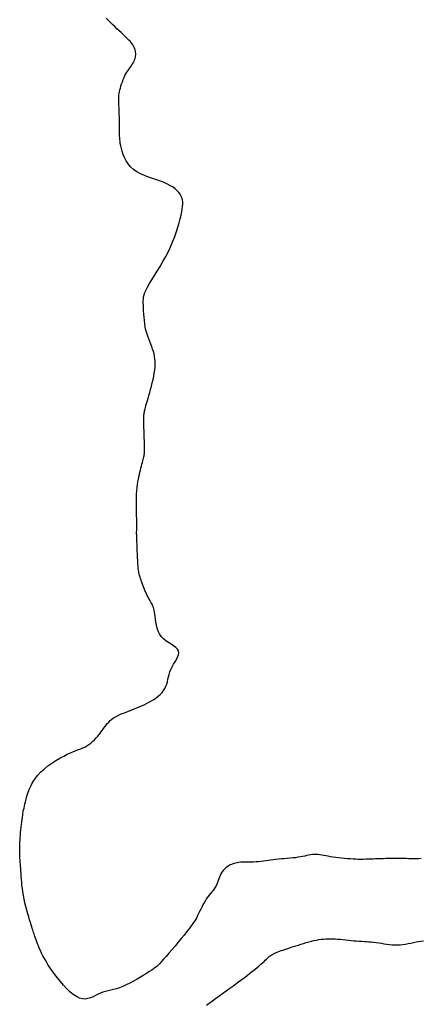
# Model space of a CAD drawing. Header units: millimetres. Extents: x 32690613 to 32693367, y 5343692 to 5344708.
# Tile 194 of 256: x 32692504 to 32692515, y 5344182 to 5344207. Entities that reach past the tile are written whole.
import ezdxf

# ---------------------------------------------------------------- set-up
doc = ezdxf.new("R2010")
doc.units = ezdxf.units.MM
doc.header["$LTSCALE"] = 20
doc.layers.add('02-DGM_HL_493.00', color=102, linetype='Continuous')
doc.layers.add('02-DGM_HL_493.50', color=112, linetype='Continuous')

msp = doc.modelspace()

# ---------------------------------------------------------------- linework, layer by layer
at = {"layer": '02-DGM_HL_493.00', "elevation": 493, "flags": 128}
msp.add_lwpolyline([(32692514.566, 5344186.081), (32692514.504, 5344186.08), (32692514.442, 5344186.079), (32692514.379, 5344186.079), (32692514.317, 5344186.079), (32692514.254, 5344186.08), (32692514.191, 5344186.081), (32692514.128, 5344186.082), (32692514.065, 5344186.083), (32692514.001, 5344186.084), (32692513.937, 5344186.085), (32692513.872, 5344186.085), (32692513.807, 5344186.084), (32692513.742, 5344186.083), (32692513.676, 5344186.082), (32692513.61, 5344186.08), (32692513.545, 5344186.078), (32692513.48, 5344186.076), (32692513.416, 5344186.073), (32692513.353, 5344186.071), (32692513.291, 5344186.069), (32692513.23, 5344186.066), (32692513.169, 5344186.065), (32692513.108, 5344186.063), (32692513.046, 5344186.063), (32692512.982, 5344186.063), (32692512.917, 5344186.065), (32692512.85, 5344186.068), (32692512.78, 5344186.072), (32692512.708, 5344186.077), (32692512.635, 5344186.084), (32692512.561, 5344186.091), (32692512.489, 5344186.1), (32692512.418, 5344186.109), (32692512.35, 5344186.119), (32692512.285, 5344186.13), (32692512.224, 5344186.141), (32692512.167, 5344186.151), (32692512.113, 5344186.162), (32692512.062, 5344186.171), (32692512.013, 5344186.178), (32692511.965, 5344186.184), (32692511.919, 5344186.187), (32692511.873, 5344186.187), (32692511.828, 5344186.183), (32692511.782, 5344186.177), (32692511.735, 5344186.169), (32692511.687, 5344186.158), (32692511.636, 5344186.147), (32692511.583, 5344186.136), (32692511.527, 5344186.124), (32692511.467, 5344186.114), (32692511.403, 5344186.105), (32692511.335, 5344186.098), (32692511.265, 5344186.091), (32692511.193, 5344186.085), (32692511.121, 5344186.079), (32692511.049, 5344186.073), (32692510.978, 5344186.067), (32692510.91, 5344186.06), (32692510.844, 5344186.052), (32692510.78, 5344186.043), (32692510.719, 5344186.034), (32692510.658, 5344186.025), (32692510.598, 5344186.016), (32692510.539, 5344186.009), (32692510.478, 5344186.003), (32692510.417, 5344185.998), (32692510.353, 5344185.996), (32692510.289, 5344185.995), (32692510.224, 5344185.995), (32692510.159, 5344185.995), (32692510.094, 5344185.993), (32692510.03, 5344185.989), (32692509.968, 5344185.982), (32692509.909, 5344185.971), (32692509.852, 5344185.956), (32692509.798, 5344185.936), (32692509.748, 5344185.913), (32692509.701, 5344185.885), (32692509.659, 5344185.854), (32692509.62, 5344185.82), (32692509.586, 5344185.784), (32692509.557, 5344185.745), (32692509.532, 5344185.703), (32692509.512, 5344185.661), (32692509.494, 5344185.617), (32692509.478, 5344185.573), (32692509.462, 5344185.529), (32692509.447, 5344185.485), (32692509.43, 5344185.442), (32692509.41, 5344185.4), (32692509.387, 5344185.361), (32692509.361, 5344185.322), (32692509.333, 5344185.284), (32692509.302, 5344185.246), (32692509.27, 5344185.207), (32692509.238, 5344185.166), (32692509.205, 5344185.123), (32692509.172, 5344185.077), (32692509.14, 5344185.027), (32692509.11, 5344184.974), (32692509.08, 5344184.919), (32692509.051, 5344184.864), (32692509.023, 5344184.808), (32692508.996, 5344184.753), (32692508.97, 5344184.701), (32692508.945, 5344184.651), (32692508.921, 5344184.605), (32692508.897, 5344184.561), (32692508.871, 5344184.517), (32692508.843, 5344184.472), (32692508.809, 5344184.423), (32692508.77, 5344184.369), (32692508.724, 5344184.308), (32692508.669, 5344184.238), (32692508.605, 5344184.159), (32692508.533, 5344184.071), (32692508.457, 5344183.979), (32692508.378, 5344183.885), (32692508.3, 5344183.793), (32692508.224, 5344183.704), (32692508.154, 5344183.623), (32692508.091, 5344183.552), (32692508.039, 5344183.494), (32692507.994, 5344183.446), (32692507.954, 5344183.406), (32692507.917, 5344183.372), (32692507.879, 5344183.341), (32692507.838, 5344183.311), (32692507.791, 5344183.279), (32692507.735, 5344183.243), (32692507.669, 5344183.2), (32692507.593, 5344183.153), (32692507.51, 5344183.102), (32692507.422, 5344183.05), (32692507.331, 5344182.999), (32692507.239, 5344182.95), (32692507.149, 5344182.906), (32692507.062, 5344182.868), (32692506.98, 5344182.837), (32692506.903, 5344182.812), (32692506.83, 5344182.792), (32692506.76, 5344182.775), (32692506.694, 5344182.759), (32692506.63, 5344182.742), (32692506.567, 5344182.723), (32692506.505, 5344182.7), (32692506.444, 5344182.672), (32692506.382, 5344182.641), (32692506.32, 5344182.61), (32692506.256, 5344182.583), (32692506.19, 5344182.563), (32692506.122, 5344182.553), (32692506.051, 5344182.556), (32692505.977, 5344182.575), (32692505.899, 5344182.613), (32692505.818, 5344182.667), (32692505.736, 5344182.734), (32692505.655, 5344182.812), (32692505.574, 5344182.898), (32692505.496, 5344182.989), (32692505.422, 5344183.081), (32692505.353, 5344183.172), (32692505.29, 5344183.26), (32692505.233, 5344183.344), (32692505.182, 5344183.423), (32692505.135, 5344183.5), (32692505.094, 5344183.573), (32692505.057, 5344183.642), (32692505.024, 5344183.708), (32692504.994, 5344183.771), (32692504.967, 5344183.831), (32692504.943, 5344183.888), (32692504.922, 5344183.941), (32692504.903, 5344183.992), (32692504.886, 5344184.039), (32692504.871, 5344184.083), (32692504.858, 5344184.123), (32692504.845, 5344184.16), (32692504.834, 5344184.193), (32692504.823, 5344184.225), (32692504.812, 5344184.256), (32692504.801, 5344184.29), (32692504.789, 5344184.326), (32692504.776, 5344184.368), (32692504.76, 5344184.416), (32692504.743, 5344184.473), (32692504.723, 5344184.54), (32692504.7, 5344184.615), (32692504.677, 5344184.697), (32692504.653, 5344184.785), (32692504.629, 5344184.876), (32692504.607, 5344184.969), (32692504.586, 5344185.062), (32692504.568, 5344185.154), (32692504.553, 5344185.243), (32692504.541, 5344185.329), (32692504.531, 5344185.411), (32692504.524, 5344185.49), (32692504.518, 5344185.566), (32692504.513, 5344185.638), (32692504.509, 5344185.706), (32692504.505, 5344185.77), (32692504.501, 5344185.831), (32692504.497, 5344185.888), (32692504.492, 5344185.942), (32692504.488, 5344185.994), (32692504.485, 5344186.043), (32692504.481, 5344186.092), (32692504.478, 5344186.139), (32692504.476, 5344186.186), (32692504.475, 5344186.233), (32692504.474, 5344186.28), (32692504.474, 5344186.329), (32692504.475, 5344186.379), (32692504.477, 5344186.431), (32692504.479, 5344186.485), (32692504.483, 5344186.543), (32692504.487, 5344186.603), (32692504.492, 5344186.668), (32692504.498, 5344186.735), (32692504.505, 5344186.804), (32692504.511, 5344186.872), (32692504.519, 5344186.94), (32692504.526, 5344187.005), (32692504.534, 5344187.066), (32692504.541, 5344187.122), (32692504.549, 5344187.173), (32692504.556, 5344187.219), (32692504.564, 5344187.262), (32692504.573, 5344187.305), (32692504.583, 5344187.349), (32692504.594, 5344187.396), (32692504.606, 5344187.448), (32692504.621, 5344187.507), (32692504.637, 5344187.575), (32692504.657, 5344187.649), (32692504.682, 5344187.73), (32692504.713, 5344187.815), (32692504.751, 5344187.902), (32692504.797, 5344187.991), (32692504.853, 5344188.08), (32692504.92, 5344188.168), (32692504.999, 5344188.252), (32692505.088, 5344188.333), (32692505.183, 5344188.41), (32692505.282, 5344188.482), (32692505.384, 5344188.548), (32692505.484, 5344188.607), (32692505.58, 5344188.66), (32692505.67, 5344188.705), (32692505.752, 5344188.742), (32692505.826, 5344188.772), (32692505.892, 5344188.798), (32692505.954, 5344188.82), (32692506.01, 5344188.841), (32692506.063, 5344188.863), (32692506.113, 5344188.886), (32692506.163, 5344188.913), (32692506.211, 5344188.946), (32692506.259, 5344188.983), (32692506.307, 5344189.023), (32692506.353, 5344189.067), (32692506.397, 5344189.114), (32692506.439, 5344189.161), (32692506.479, 5344189.209), (32692506.516, 5344189.257), (32692506.55, 5344189.304), (32692506.583, 5344189.349), (32692506.614, 5344189.393), (32692506.645, 5344189.435), (32692506.676, 5344189.475), (32692506.71, 5344189.514), (32692506.747, 5344189.55), (32692506.787, 5344189.584), (32692506.832, 5344189.616), (32692506.881, 5344189.646), (32692506.933, 5344189.674), (32692506.989, 5344189.7), (32692507.047, 5344189.725), (32692507.106, 5344189.749), (32692507.167, 5344189.773), (32692507.229, 5344189.796), (32692507.291, 5344189.82), (32692507.352, 5344189.843), (32692507.414, 5344189.867), (32692507.475, 5344189.893), (32692507.537, 5344189.919), (32692507.598, 5344189.947), (32692507.66, 5344189.978), (32692507.721, 5344190.01), (32692507.782, 5344190.045), (32692507.842, 5344190.083), (32692507.9, 5344190.123), (32692507.955, 5344190.165), (32692508.005, 5344190.21), (32692508.051, 5344190.257), (32692508.091, 5344190.307), (32692508.124, 5344190.359), (32692508.15, 5344190.414), (32692508.169, 5344190.47), (32692508.185, 5344190.528), (32692508.199, 5344190.588), (32692508.212, 5344190.649), (32692508.228, 5344190.711), (32692508.247, 5344190.774), (32692508.272, 5344190.838), (32692508.304, 5344190.901), (32692508.341, 5344190.965), (32692508.379, 5344191.027), (32692508.414, 5344191.088), (32692508.443, 5344191.147), (32692508.463, 5344191.203), (32692508.471, 5344191.255), (32692508.463, 5344191.304), (32692508.436, 5344191.348), (32692508.394, 5344191.389), (32692508.34, 5344191.429), (32692508.279, 5344191.469), (32692508.214, 5344191.51), (32692508.148, 5344191.555), (32692508.086, 5344191.606), (32692508.032, 5344191.662), (32692507.988, 5344191.727), (32692507.954, 5344191.797), (32692507.928, 5344191.872), (32692507.909, 5344191.948), (32692507.896, 5344192.023), (32692507.886, 5344192.096), (32692507.878, 5344192.165), (32692507.871, 5344192.226), (32692507.863, 5344192.279), (32692507.854, 5344192.324), (32692507.844, 5344192.362), (32692507.833, 5344192.396), (32692507.82, 5344192.427), (32692507.807, 5344192.456), (32692507.792, 5344192.484), (32692507.776, 5344192.514), (32692507.759, 5344192.546), (32692507.74, 5344192.58), (32692507.72, 5344192.616), (32692507.7, 5344192.655), (32692507.68, 5344192.695), (32692507.66, 5344192.736), (32692507.64, 5344192.779), (32692507.62, 5344192.823), (32692507.602, 5344192.868), (32692507.584, 5344192.913), (32692507.567, 5344192.957), (32692507.551, 5344193.001), (32692507.537, 5344193.043), (32692507.523, 5344193.082), (32692507.511, 5344193.119), (32692507.5, 5344193.152), (32692507.491, 5344193.181), (32692507.483, 5344193.208), (32692507.475, 5344193.234), (32692507.469, 5344193.262), (32692507.464, 5344193.294), (32692507.459, 5344193.332), (32692507.454, 5344193.377), (32692507.45, 5344193.432), (32692507.445, 5344193.498), (32692507.441, 5344193.572), (32692507.437, 5344193.653), (32692507.433, 5344193.736), (32692507.429, 5344193.82), (32692507.426, 5344193.902), (32692507.423, 5344193.977), (32692507.42, 5344194.045), (32692507.418, 5344194.102), (32692507.416, 5344194.149), (32692507.415, 5344194.188), (32692507.414, 5344194.22), (32692507.413, 5344194.246), (32692507.413, 5344194.268), (32692507.413, 5344194.287), (32692507.413, 5344194.304), (32692507.414, 5344194.321), (32692507.415, 5344194.339), (32692507.415, 5344194.36), (32692507.416, 5344194.385), (32692507.416, 5344194.416), (32692507.417, 5344194.454), (32692507.416, 5344194.5), (32692507.415, 5344194.557), (32692507.414, 5344194.625), (32692507.412, 5344194.703), (32692507.41, 5344194.787), (32692507.408, 5344194.877), (32692507.407, 5344194.97), (32692507.407, 5344195.064), (32692507.409, 5344195.156), (32692507.412, 5344195.245), (32692507.418, 5344195.328), (32692507.425, 5344195.406), (32692507.434, 5344195.48), (32692507.445, 5344195.549), (32692507.456, 5344195.614), (32692507.469, 5344195.675), (32692507.482, 5344195.734), (32692507.495, 5344195.79), (32692507.509, 5344195.845), (32692507.522, 5344195.897), (32692507.535, 5344195.946), (32692507.547, 5344195.993), (32692507.559, 5344196.037), (32692507.57, 5344196.078), (32692507.58, 5344196.115), (32692507.588, 5344196.148), (32692507.595, 5344196.178), (32692507.601, 5344196.206), (32692507.605, 5344196.234), (32692507.608, 5344196.263), (32692507.61, 5344196.297), (32692507.611, 5344196.336), (32692507.611, 5344196.382), (32692507.61, 5344196.438), (32692507.608, 5344196.505), (32692507.606, 5344196.58), (32692507.604, 5344196.661), (32692507.601, 5344196.745), (32692507.598, 5344196.829), (32692507.596, 5344196.91), (32692507.594, 5344196.986), (32692507.593, 5344197.054), (32692507.592, 5344197.111), (32692507.592, 5344197.159), (32692507.593, 5344197.199), (32692507.595, 5344197.232), (32692507.598, 5344197.261), (32692507.602, 5344197.286), (32692507.606, 5344197.311), (32692507.611, 5344197.335), (32692507.618, 5344197.361), (32692507.625, 5344197.389), (32692507.633, 5344197.42), (32692507.643, 5344197.456), (32692507.655, 5344197.496), (32692507.668, 5344197.542), (32692507.683, 5344197.594), (32692507.7, 5344197.654), (32692507.72, 5344197.721), (32692507.741, 5344197.794), (32692507.762, 5344197.873), (32692507.784, 5344197.954), (32692507.805, 5344198.038), (32692507.825, 5344198.122), (32692507.842, 5344198.205), (32692507.856, 5344198.286), (32692507.867, 5344198.362), (32692507.874, 5344198.435), (32692507.877, 5344198.505), (32692507.876, 5344198.573), (32692507.872, 5344198.638), (32692507.863, 5344198.702), (32692507.851, 5344198.765), (32692507.835, 5344198.827), (32692507.815, 5344198.889), (32692507.792, 5344198.951), (32692507.768, 5344199.014), (32692507.742, 5344199.079), (32692507.716, 5344199.145), (32692507.691, 5344199.214), (32692507.668, 5344199.286), (32692507.647, 5344199.362), (32692507.631, 5344199.441), (32692507.617, 5344199.523), (32692507.606, 5344199.605), (32692507.598, 5344199.688), (32692507.592, 5344199.769), (32692507.587, 5344199.846), (32692507.584, 5344199.918), (32692507.581, 5344199.984), (32692507.579, 5344200.043), (32692507.579, 5344200.097), (32692507.582, 5344200.148), (32692507.589, 5344200.198), (32692507.602, 5344200.251), (32692507.622, 5344200.308), (32692507.65, 5344200.373), (32692507.688, 5344200.447), (32692507.737, 5344200.533), (32692507.796, 5344200.629), (32692507.86, 5344200.735), (32692507.93, 5344200.848), (32692508.002, 5344200.966), (32692508.074, 5344201.09), (32692508.144, 5344201.216), (32692508.209, 5344201.343), (32692508.269, 5344201.471), (32692508.322, 5344201.596), (32692508.37, 5344201.719), (32692508.412, 5344201.839), (32692508.448, 5344201.953), (32692508.479, 5344202.06), (32692508.506, 5344202.161), (32692508.528, 5344202.252), (32692508.546, 5344202.334), (32692508.56, 5344202.408), (32692508.568, 5344202.473), (32692508.572, 5344202.533), (32692508.57, 5344202.587), (32692508.563, 5344202.638), (32692508.55, 5344202.686), (32692508.53, 5344202.732), (32692508.504, 5344202.778), (32692508.472, 5344202.823), (32692508.431, 5344202.868), (32692508.384, 5344202.911), (32692508.328, 5344202.953), (32692508.263, 5344202.994), (32692508.19, 5344203.033), (32692508.107, 5344203.07), (32692508.015, 5344203.105), (32692507.917, 5344203.138), (32692507.814, 5344203.173), (32692507.709, 5344203.209), (32692507.606, 5344203.249), (32692507.507, 5344203.293), (32692507.414, 5344203.344), (32692507.331, 5344203.402), (32692507.26, 5344203.469), (32692507.199, 5344203.543), (32692507.149, 5344203.621), (32692507.107, 5344203.701), (32692507.074, 5344203.781), (32692507.048, 5344203.859), (32692507.028, 5344203.932), (32692507.013, 5344203.999), (32692507.002, 5344204.056), (32692506.995, 5344204.107), (32692506.99, 5344204.154), (32692506.987, 5344204.198), (32692506.986, 5344204.243), (32692506.986, 5344204.291), (32692506.986, 5344204.343), (32692506.986, 5344204.403), (32692506.985, 5344204.473), (32692506.984, 5344204.549), (32692506.982, 5344204.63), (32692506.979, 5344204.714), (32692506.976, 5344204.797), (32692506.973, 5344204.877), (32692506.97, 5344204.953), (32692506.968, 5344205.02), (32692506.965, 5344205.077), (32692506.964, 5344205.127), (32692506.963, 5344205.169), (32692506.964, 5344205.207), (32692506.966, 5344205.243), (32692506.969, 5344205.278), (32692506.975, 5344205.314), (32692506.982, 5344205.354), (32692506.992, 5344205.399), (32692507.005, 5344205.447), (32692507.019, 5344205.499), (32692507.035, 5344205.552), (32692507.054, 5344205.607), (32692507.074, 5344205.661), (32692507.096, 5344205.713), (32692507.119, 5344205.762), (32692507.144, 5344205.808), (32692507.17, 5344205.851), (32692507.196, 5344205.891), (32692507.222, 5344205.928), (32692507.248, 5344205.963), (32692507.272, 5344205.997), (32692507.295, 5344206.03), (32692507.316, 5344206.062), (32692507.334, 5344206.094), (32692507.35, 5344206.126), (32692507.363, 5344206.158), (32692507.374, 5344206.189), (32692507.382, 5344206.221), (32692507.387, 5344206.252), (32692507.39, 5344206.284), (32692507.39, 5344206.315), (32692507.387, 5344206.346), (32692507.382, 5344206.377), (32692507.374, 5344206.408), (32692507.364, 5344206.439), (32692507.351, 5344206.47), (32692507.336, 5344206.501), (32692507.317, 5344206.531), (32692507.297, 5344206.562), (32692507.273, 5344206.592), (32692507.247, 5344206.623), (32692507.218, 5344206.655), (32692507.186, 5344206.688), (32692507.15, 5344206.722), (32692507.111, 5344206.76), (32692507.068, 5344206.8), (32692507.022, 5344206.843), (32692506.971, 5344206.89), (32692506.918, 5344206.939), (32692506.863, 5344206.991), (32692506.807, 5344207.045), (32692506.752, 5344207.099), (32692506.699, 5344207.153), (32692506.648, 5344207.206)], dxfattribs=at)
at = {"layer": '02-DGM_HL_493.50', "elevation": 493.5, "flags": 128}
msp.add_lwpolyline([(32692509.164, 5344182.395), (32692509.205, 5344182.425), (32692509.257, 5344182.463), (32692509.321, 5344182.51), (32692509.396, 5344182.564), (32692509.479, 5344182.625), (32692509.569, 5344182.69), (32692509.662, 5344182.758), (32692509.757, 5344182.827), (32692509.851, 5344182.896), (32692509.943, 5344182.964), (32692510.03, 5344183.028), (32692510.112, 5344183.089), (32692510.188, 5344183.147), (32692510.26, 5344183.202), (32692510.326, 5344183.253), (32692510.387, 5344183.301), (32692510.443, 5344183.347), (32692510.493, 5344183.389), (32692510.537, 5344183.428), (32692510.577, 5344183.464), (32692510.613, 5344183.497), (32692510.645, 5344183.528), (32692510.674, 5344183.556), (32692510.702, 5344183.582), (32692510.729, 5344183.606), (32692510.755, 5344183.627), (32692510.781, 5344183.647), (32692510.808, 5344183.664), (32692510.835, 5344183.681), (32692510.865, 5344183.696), (32692510.896, 5344183.711), (32692510.929, 5344183.725), (32692510.964, 5344183.739), (32692511.003, 5344183.754), (32692511.044, 5344183.769), (32692511.089, 5344183.784), (32692511.136, 5344183.8), (32692511.187, 5344183.817), (32692511.24, 5344183.834), (32692511.296, 5344183.852), (32692511.354, 5344183.871), (32692511.415, 5344183.89), (32692511.478, 5344183.91), (32692511.542, 5344183.93), (32692511.608, 5344183.951), (32692511.674, 5344183.97), (32692511.74, 5344183.989), (32692511.805, 5344184.006), (32692511.869, 5344184.022), (32692511.931, 5344184.035), (32692511.991, 5344184.046), (32692512.05, 5344184.055), (32692512.107, 5344184.061), (32692512.164, 5344184.065), (32692512.221, 5344184.067), (32692512.278, 5344184.068), (32692512.338, 5344184.066), (32692512.399, 5344184.063), (32692512.463, 5344184.059), (32692512.529, 5344184.053), (32692512.597, 5344184.046), (32692512.666, 5344184.039), (32692512.735, 5344184.032), (32692512.803, 5344184.025), (32692512.871, 5344184.019), (32692512.938, 5344184.013), (32692513.003, 5344184.008), (32692513.066, 5344184.004), (32692513.128, 5344184), (32692513.189, 5344183.996), (32692513.249, 5344183.992), (32692513.31, 5344183.987), (32692513.372, 5344183.981), (32692513.434, 5344183.973), (32692513.497, 5344183.964), (32692513.562, 5344183.953), (32692513.628, 5344183.943), (32692513.694, 5344183.932), (32692513.762, 5344183.923), (32692513.83, 5344183.917), (32692513.898, 5344183.913), (32692513.966, 5344183.912), (32692514.035, 5344183.916), (32692514.103, 5344183.924), (32692514.171, 5344183.934), (32692514.238, 5344183.946), (32692514.305, 5344183.959), (32692514.371, 5344183.973), (32692514.435, 5344183.986), (32692514.498, 5344183.998), (32692514.559, 5344184.007), (32692514.62, 5344184.015)], dxfattribs=at)

doc.saveas('drawing.dxf')
